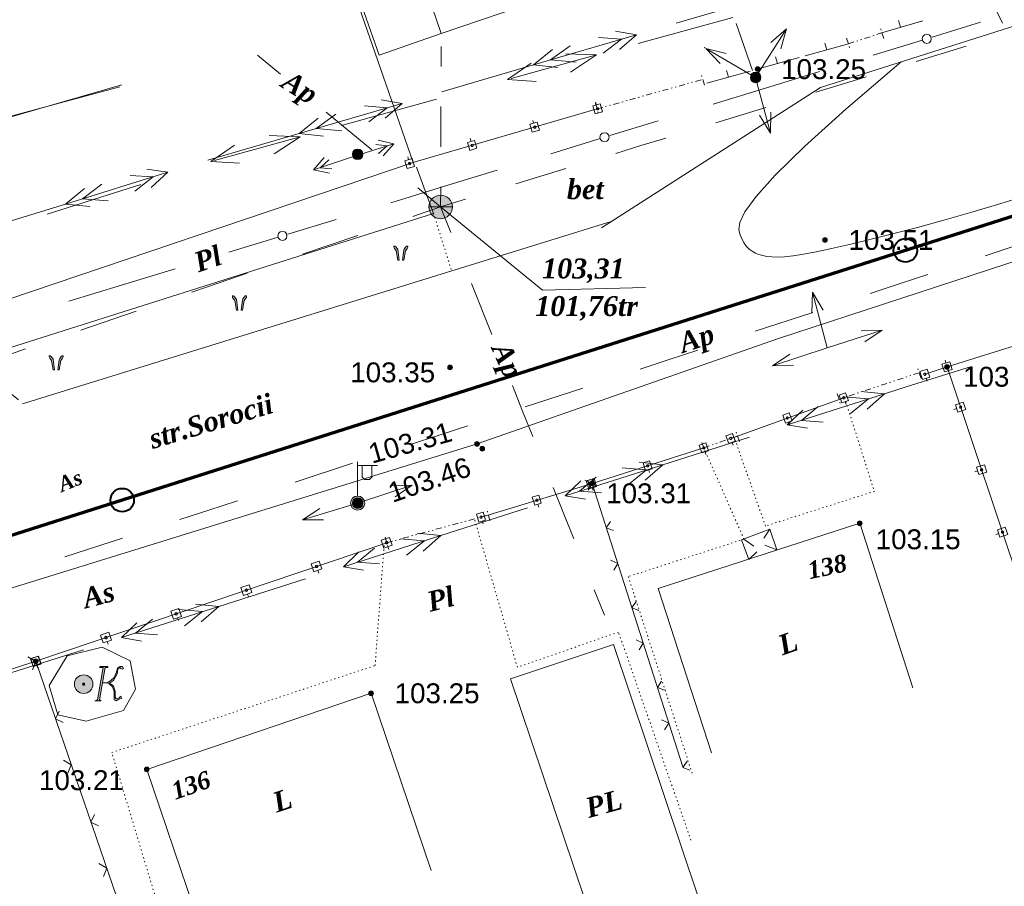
# Model space of a CAD drawing. Header units: millimetres. Extents: x 9396 to 25236, y 15106 to 31102.
# Tile 256 of 256: x 11838 to 11922, y 16986 to 17060. Entities that reach past the tile are written whole.
import ezdxf
from ezdxf.enums import TextEntityAlignment as Align

# ---------------------------------------------------------------- set-up
doc = ezdxf.new("R2010")
doc.units = ezdxf.units.MM
for name, pattern in [('DIVIDE', [1.25, 0.5, -0.25, 0, -0.25, 0, -0.25]), ('DOT', [0.25, 0, -0.25]), ('HIDDEN', [0.375, 0.25, -0.125])]:
    doc.linetypes.add(name, pattern=pattern)
for name, color, linetype, lineweight, true_color in [('1001010', 7, 'Continuous', 9, 0x000000), ('10010110', 7, 'Continuous', 20, 0xa25100), ('1060000', 7, 'Continuous', 9, 0x000000), ('1070000', 7, 'DOT', 9, 0x000000), ('2030003', 7, 'Continuous', 9, 0x000000), ('2030012', 7, 'Continuous', 9, 0x000000), ('21100200', 7, 'HIDDEN', 0, 0x800080), ('3000105', 7, 'DIVIDE', 9, 0x000000), ('3000113', 7, 'Continuous', 9, 0x000000), ('3000130', 7, 'Continuous', 9, 0x000000), ('3000220', 7, 'Continuous', 9, 0x000000), ('3000260', 7, 'Continuous', 9, 0x000000), ('4000340', 7, 'HIDDEN', 9, 0x000000), ('5010210', 7, 'Continuous', 20, 0x008000), ('5010410', 7, 'Continuous', 9, 0x000000), ('5010420', 7, 'Continuous', 9, 0x000000), ('6011120', 9, 'Continuous', 9, 0x808080), ('6011210', 1, 'Continuous', 9, 0xff0000), ('6011300', 1, 'Continuous', 20, 0xff0000), ('6011400', 7, 'Continuous', 9, 0xc0c0c0), ('9010120', 7, 'Continuous', 20, 0x000000)]:
    doc.layers.add(name, color=color, linetype=linetype, lineweight=lineweight, true_color=true_color)
doc.layers.add('Канализация', color=1, linetype='Continuous', lineweight=70)
doc.layers.add('Колодец канал', color=3, linetype='Continuous', lineweight=40)
doc.styles.add('1', font='timesbi.ttf', dxfattribs={"height": 0.00127})
doc.styles.add('10', font='timesbi.ttf', dxfattribs={"height": 0.001481})
doc.styles.add('12', font='timesbi.ttf', dxfattribs={"height": 0.001693})
doc.styles.add('13', font='timesbi.ttf', dxfattribs={"height": 0.001693})
doc.styles.add('2', font='timesbi.ttf', dxfattribs={"height": 0.001693})
doc.styles.add('3', font='timesbi.ttf', dxfattribs={"height": 0.001693})
doc.styles.add('9', font='timesbi.ttf', dxfattribs={"height": 0.001693})
doc.styles.add('F2', font='arial.ttf', dxfattribs={"height": 0.001693})

# ---------------------------------------------------------------- blocks, each defined once
blk = doc.blocks.new('SYMBOL5010410')
at = {"true_color": 0xffffff}
for points in [[(0.6715, 0.711), (0.8295, 0.711), (0.5925, -0.6715), (0.474, -0.711), (0.7505, -0.711), (0.6715, -0.6715), (0.9085, 0.711), (1.027, 0.711), (1.027, 0.7505), (0.711, 0.7505)], [(1, 0.05), (1.15, 0.15), (1.3035, 0.2765), (1.3825, 0.474), (1.4615, 0.711), (1.5405, 0.7505), (1.659, 0.7505), (1.6985, 0.6715), (1.659, 0.632), (1.58, 0.6715), (1.5405, 0.711), (1.4615, 0.632), (1.422, 0.4345), (1.264, 0.158), (1.106, 0.0395), (1.264, -0.079), (1.343, -0.316), (1.343, -0.553), (1.3825, -0.632), (1.501, -0.5925), (1.58, -0.5135), (1.6195, -0.5925), (1.4615, -0.6715), (1.3825, -0.711), (1.3035, -0.6715), (1.3035, -0.553), (1.3035, -0.316), (1.2245, -0.1185), (1.106, 0)], [(-0.0395, -0.0395), (0.0395, -0.0395), (0.0395, 0.0395), (-0.0395, 0.0395)]]:
    blk.add_hatch(color=7, dxfattribs=at).paths.add_polyline_path(points)
h = blk.add_hatch(color=7, dxfattribs=at)
edge = h.paths.add_edge_path()
edge.add_arc((0, 0), 0.395, 0, 360)
at = {"color": 18, "linetype": 'Continuous', "lineweight": 0, "true_color": 0x000000, "flags": 128}
for points in [[(0.6715, 0.711), (0.8295, 0.711), (0.5925, -0.6715), (0.474, -0.711), (0.7505, -0.711), (0.6715, -0.6715), (0.9085, 0.711), (1.027, 0.711), (1.027, 0.7505), (0.711, 0.7505), (0.6715, 0.711)], [(1, 0.05), (1, 0.05), (1.15, 0.15), (1.3035, 0.2765), (1.3825, 0.474), (1.4615, 0.711), (1.5405, 0.7505), (1.659, 0.7505), (1.6985, 0.6715), (1.659, 0.632), (1.58, 0.6715), (1.5405, 0.711), (1.4615, 0.632), (1.422, 0.4345), (1.264, 0.158), (1.106, 0.0395), (1.264, -0.079), (1.343, -0.316), (1.343, -0.553), (1.3825, -0.632), (1.501, -0.5925), (1.58, -0.5135), (1.6195, -0.5925), (1.4615, -0.6715), (1.3825, -0.711), (1.3035, -0.6715), (1.3035, -0.553), (1.3035, -0.316), (1.2245, -0.1185), (1.106, 0), (1, 0.05)], [(-0.0395, -0.0395), (0.0395, -0.0395), (0.0395, 0.0395), (-0.0395, 0.0395)]]:
    blk.add_lwpolyline(points, close=True, dxfattribs=at)
blk.add_lwpolyline([(1, 0.05), (0.8, 0.05)], dxfattribs=at)
at = {"color": 3, "linetype": 'Continuous', "lineweight": 0, "true_color": 0x00ea00}
blk.add_circle((0, 0), 0.395, dxfattribs=at)
blk = doc.blocks.new('SYMBOL21100200')
at = {"true_color": 0x800080}
h = blk.add_hatch(color=216, dxfattribs=at)
edge = h.paths.add_edge_path()
edge.add_arc((0, 0), 0.1, 0, 360)
at = {"color": 216, "linetype": 'Continuous', "lineweight": 0, "true_color": 0x800080}
blk.add_circle((0, 0), 0.1, dxfattribs=at)
blk = doc.blocks.new('SYMBOL2030012')
at = {"true_color": 0xffffff}
h = blk.add_hatch(color=7, dxfattribs=at)
edge = h.paths.add_edge_path()
edge.add_arc((0, 0), 0.225, 0, 360)
at = {"true_color": 0x000000}
h = blk.add_hatch(color=18, dxfattribs=at)
edge = h.paths.add_edge_path()
edge.add_arc((0, 0), 0.05, 0, 360)
at = {"color": 18, "linetype": 'Continuous', "lineweight": 0, "true_color": 0x000000}
for radius in [0.225, 0.05]:
    blk.add_circle((0, 0), radius, dxfattribs=at)
blk = doc.blocks.new('SYMBOL5010420')
at = {"true_color": 0xffffff}
h = blk.add_hatch(color=7, dxfattribs=at)
edge = h.paths.add_edge_path()
edge.add_arc((0, 0), 0.5, 0, 360)
at = {"color": 18, "linetype": 'Continuous', "lineweight": 9, "true_color": 0x000000, "flags": 128}
blk.add_lwpolyline([(-0.5, 0), (0.5, 0)], dxfattribs=at)
at = {"color": 18, "linetype": 'Continuous', "lineweight": 9, "true_color": 0x000000}
blk.add_circle((0, 0), 0.5, dxfattribs=at)
blk = doc.blocks.new('SYMBOL2030003')
at = {"true_color": 0xffffff}
h = blk.add_hatch(color=7, dxfattribs=at)
edge = h.paths.add_edge_path()
edge.add_arc((0, 0), 0.3, 0, 360)
at = {"true_color": 0x000000}
h = blk.add_hatch(color=18, dxfattribs=at)
edge = h.paths.add_edge_path()
edge.add_arc((0, 0), 0.1, 0, 360)
at = {"color": 18, "linetype": 'Continuous', "lineweight": 0, "true_color": 0x000000, "flags": 128}
for points in [[(0, 0.3), (0, 1.75)], [(0, 1.6), (0.85, 1.6)], [(0.2, 1.6), (0.2, 1.1), (0.3, 1), (0.5, 1), (0.6, 1.1), (0.6, 1.6)]]:
    blk.add_lwpolyline(points, dxfattribs=at)
at = {"color": 18, "linetype": 'Continuous', "lineweight": 0, "true_color": 0x000000}
for radius in [0.3, 0.1]:
    blk.add_circle((0, 0), radius, dxfattribs=at)
blk = doc.blocks.new('SYMBOL4000340')
at = {"true_color": 0x000000}
for points in [[(-0.075, 0), (-0.125, 0.45), (-0.2, 0.55), (-0.25, 0.6), (-0.3, 0.6), (-0.3, 0.55), (-0.275, 0.5), (-0.2, 0.4), (-0.125, 0)], [(0.075, 0), (0.125, 0.425), (0.15, 0.475), (0.2, 0.55), (0.25, 0.6), (0.3, 0.6), (0.3, 0.55), (0.275, 0.5), (0.2, 0.4), (0.125, 0)]]:
    blk.add_hatch(color=18, dxfattribs=at).paths.add_polyline_path(points)
at = {"color": 18, "linetype": 'Continuous', "lineweight": 0, "true_color": 0x000000, "flags": 128}
for points in [[(-0.075, 0), (-0.125, 0.45), (-0.2, 0.55), (-0.25, 0.6), (-0.3, 0.6), (-0.3, 0.55), (-0.275, 0.5), (-0.2, 0.4), (-0.125, 0), (-0.075, 0)], [(0.075, 0), (0.125, 0.425), (0.15, 0.475), (0.2, 0.55), (0.25, 0.6), (0.3, 0.6), (0.3, 0.55), (0.275, 0.5), (0.2, 0.4), (0.125, 0), (0.075, 0)]]:
    blk.add_lwpolyline(points, close=True, dxfattribs=at)

msp = doc.modelspace()

# ---------------------------------------------------------------- linework, layer by layer
at = {"layer": '1001010', "color": 253}
for p, q in [((11914.32, 17003.213, 51.9), (11909.789, 17017.209, 51.9)), ((11854.199, 16981.177, 135.907), (11849.085, 16996.257, 135.907))]:
    msp.add_line(p, q, dxfattribs=at)
for points in [[(11868.15, 17076.46, 87.361), (11874.148, 17058.91, 120.511), (11884.297, 17062.378, 112.942), (11880.653, 17073.041, 90.103), (11883.381, 17073.973, 86.446), (11881.027, 17080.861, 86.446)], [(11874.148, 17058.91, 120.511), (11868.885, 17057.058, 122.511), (11862.482, 17075.262, 92.402)], [(11909.789, 17017.209, 51.9), (11892.638, 17011.656, 85.02), (11897.169, 16997.66, 68.268)], [(11896.03, 16985.413, 72.651), (11888.816, 17006.894, 114.339), (11880.066, 17003.956, 102.257), (11887.281, 16982.475, 72.651)], [(11849.085, 16996.257, 135.907), (11868.188, 17002.736, 119.278), (11873.302, 16987.656, 84.615)]]:
    msp.add_polyline3d(points, dxfattribs=at)
at = {"layer": '10010110'}
for points in [[(11918.381, 17070.145, 125.746), (11918.555, 17068.844, 119.284), (11918.723, 17067.788, 114.351), (11918.927, 17066.856, 110.645), (11919.208, 17065.925, 107.864), (11919.609, 17064.875, 105.705), (11920.17, 17063.585, 103.865), (11920.934, 17061.932, 102.043), (11921.943, 17059.797, 99.935)], [(11924.375, 17045.237, 132.262), (11921.818, 17044.446, 135.223), (11919.338, 17043.709, 139.862), (11916.958, 17043.029, 145.73), (11914.702, 17042.41, 152.377), (11912.593, 17041.854, 159.353), (11910.654, 17041.364, 166.209), (11908.91, 17040.946, 172.497), (11907.383, 17040.6, 177.765), (11906.089, 17040.33, 181.673), (11905.01, 17040.13, 184.304), (11904.118, 17039.992, 185.852), (11903.386, 17039.911, 186.508), (11902.789, 17039.879, 186.464), (11902.298, 17039.889, 185.913), (11901.888, 17039.933, 185.047), (11901.531, 17040.007, 184.058), (11901.205, 17040.103, 183.103), (11900.904, 17040.225, 182.2), (11900.629, 17040.377, 181.33), (11900.379, 17040.565, 180.476), (11900.152, 17040.792, 179.62), (11899.948, 17041.064, 178.746), (11899.767, 17041.385, 177.834), (11899.608, 17041.759, 176.867), (11899.498, 17042.21, 175.737), (11899.576, 17042.833, 173.975), (11900.008, 17043.74, 171.021), (11900.961, 17045.045, 166.313), (11902.601, 17046.861, 159.294), (11905.096, 17049.302, 149.401), (11908.611, 17052.48, 136.076), (11913.313, 17056.509, 118.758)]]:
    msp.add_polyline3d(points, dxfattribs=at)
at = {"layer": '1060000', "color": 253}
for p, q in [((11902.776, 17032.905, 156.088), (11971.209, 17055.285, 86.031)), ((11888.623, 17042.898, 141.436), (11838.494, 17027.396, 157.252)), ((11902.776, 17032.905, 156.088), (11877.206, 17023.972, 154.627)), ((11877.206, 17023.972, 154.627), (11822.645, 17007.095, 151.757)), ((11902.142, 17016.709, 55), (11901.634, 17015.951, 50.771)), ((11899.934, 17015.868, 55.515), (11900.786, 17015.277, 48.787)), ((11902.741, 17014.937, 41.237), (11901.72, 17015.36, 47.232))]:
    msp.add_line(p, q, dxfattribs=at)
for points in [[(11994.321, 17101.105, 73.205), (11998.231, 17086.859, 73.935), (11998.741, 17083.807, 74.06), (11998.233, 17081.773, 74.633), (11996.368, 17078.895, 74.742), (11994.113, 17077.16, 75.03), (11957.582, 17065.756, 79.111), (11943.474, 17066.105, 87.311), (11906.455, 17054.327, 125.908), (11887.792, 17042.365, 171.259)], [(11838.155, 17027.736, 166.791), (11829.991, 17034.252, 169.653), (11826.212, 17048.56, 172.552), (11846.966, 17054.546, 173.974)], [(11829.686, 17035.408, 169.888), (11826.756, 17048.996, 173.327), (11846.797, 17054.378, 151.954)], [(11872.056, 17047.524, 184.349), (11873.503, 17043.586, 184.349), (11835.052, 17031.4, 184.349)], [(11874.105, 17044.148, 169.802), (11882.793, 17037.055, 170.056), (11891.546, 17037.301, 160.739)], [(11902.741, 17014.937, 41.237), (11902.142, 17016.709, 55), (11899.728, 17015.801, 56.475), (11900.359, 17014.126, 42.137), (11901.019, 17014.793, 45.639)]]:
    msp.add_polyline3d(points, dxfattribs=at)
msp.add_polyline3d([(11840.779, 17003.392, 149.153), (11842.301, 17005.921, 152.585), (11845.274, 17006.677, 152.546), (11847.656, 17005.495, 149.721), (11848.131, 17003.09, 143.031), (11847.116, 17001.277, 143.302), (11843.932, 17000.352, 144.645), (11841.508, 17000.903, 146.003), (11840.779, 17003.392, 149.153)], close=True, dxfattribs=at)
at = {"layer": '1070000', "color": 253}
msp.add_line((11873.503, 17043.586, 184.349), (11875.055, 17038.664, 178.946), dxfattribs=at)
for points in [[(11908.491, 17027.918, 112.581), (11911.034, 17019.927, 64.449), (11901.769, 17016.978, 57.339), (11899.093, 17024.547, 112.966)], [(11896.513, 17023.631, 113.132), (11899.934, 17015.868, 55.515), (11890.085, 17012.671, 101.38), (11895.596, 16995.693, 68.272)], [(11895.417, 16990.228, 70.877), (11889.249, 17007.948, 110.102), (11880.636, 17004.949, 105.901), (11876.981, 17017.587, 138.626)], [(11851.768, 16978.962, 130.054), (11846.106, 16997.693, 140.395), (11868.521, 17005.097, 122.497), (11869.308, 17015.488, 139.315)]]:
    msp.add_polyline3d(points, dxfattribs=at)
at = {"layer": '3000105', "color": 253}
for p, q in [((11911.838, 17058.496, 118.507), (11911.497, 17059.542, 118.507)), ((11908.824, 17058.037, 119.723), (11911.683, 17058.971, 117.291)), ((11908.669, 17058.512, 118.507), (11909.01, 17057.466, 118.507)), ((11896.56, 17054.529, 129.474), (11896.263, 17055.588, 129.474)), ((11887.424, 17052.488, 131.379), (11896.425, 17055.011, 127.568)), ((11887.289, 17052.969, 129.474), (11887.586, 17051.91, 129.474)), ((11915.008, 17029.552, 106.224), (11914.663, 17030.596, 106.224)), ((11914.852, 17030.026, 99.153), (11908.026, 17027.77, 113.295)), ((11907.869, 17028.244, 106.224), (11908.214, 17027.2, 106.224)), ((11899.562, 17024.183, 113.039), (11899.194, 17025.219, 113.039)), ((11896.513, 17023.631, 113.132), (11899.395, 17024.654, 112.946)), ((11896.346, 17024.102, 113.039), (11896.714, 17023.066, 113.039)), ((11878.304, 17017.428, 138.88), (11878.016, 17018.49, 138.88)), ((11869.511, 17015.556, 139.229), (11878.173, 17017.911, 138.53)), ((11869.38, 17016.039, 138.88), (11869.669, 17014.977, 138.88))]:
    msp.add_line(p, q, dxfattribs=at)
at = {"layer": '3000113', "color": 253}
msp.add_polyline3d([(11833.099, 17034.885, 136.401), (11871.771, 17047.946, 140.312), (11860.915, 17079.155, 172.991)], dxfattribs=at)
at = {"layer": '3000130', "color": 253}
for p, q in [((11887.301, 17053.077, 133.89), (11887.371, 17052.837, 133.89)), ((11871.466, 17047.843, 136.401), (11887.424, 17052.488, 131.379)), ((11881.951, 17051.517, 133.89), (11882.021, 17051.277, 133.89)), ((11876.621, 17049.967, 133.89), (11876.691, 17049.727, 133.89)), ((11871.301, 17048.417, 133.89), (11871.371, 17048.177, 133.89)), ((11917.23, 17030.531, 96.172), (11934.381, 17035.915, 90.572)), ((11917.051, 17031.107, 93.372), (11917.121, 17030.867, 93.372)), ((11915.531, 17029.327, 82.523), (11915.461, 17029.567, 82.523)), ((11908.433, 17027.899, 112.669), (11898.89, 17024.473, 112.962)), ((11908.631, 17027.337, 112.815), (11908.551, 17027.567, 112.815)), ((11917.811, 17026.907, 82.523), (11918.051, 17026.987, 82.523)), ((11903.831, 17025.607, 112.815), (11903.751, 17025.847, 112.815)), ((11896.513, 17023.631, 113.132), (11887.004, 17020.603, 130.105)), ((11899.001, 17023.877, 112.815), (11898.911, 17024.107, 112.815)), ((11896.691, 17023.057, 121.619), (11896.621, 17023.297, 121.619)), ((11891.901, 17021.537, 121.619), (11891.831, 17021.777, 121.619)), ((11919.601, 17021.587, 82.523), (11919.841, 17021.667, 82.523)), ((11887.004, 17020.603, 130.105), (11877.656, 17017.77, 138.572)), ((11887.081, 17019.997, 121.619), (11887.011, 17020.237, 121.619)), ((11887.181, 17020.027, 134.338), (11887.101, 17020.267, 134.338)), ((11882.461, 17018.597, 134.338), (11882.391, 17018.837, 134.338)), ((11877.721, 17017.157, 134.338), (11877.641, 17017.397, 134.338)), ((11921.391, 17016.257, 82.523), (11921.621, 17016.337, 82.523)), ((11869.511, 17015.556, 139.229), (11839.626, 17005.459, 151.876)), ((11869.701, 17014.987, 145.553), (11869.621, 17015.227, 145.553)), ((11863.731, 17012.967, 145.553), (11863.651, 17013.207, 145.553)), ((11857.751, 17010.947, 145.553), (11857.671, 17011.187, 145.553)), ((11851.781, 17008.927, 145.553), (11851.701, 17009.167, 145.553)), ((11845.801, 17006.917, 145.553), (11845.721, 17007.147, 145.553)), ((11839.626, 17005.459, 151.876), (11812.801, 16996.813, 182.67)), ((11839.811, 17004.887, 167.273), (11839.731, 17005.127, 167.273)), ((11839.821, 17004.897, 145.553), (11839.741, 17005.127, 145.553))]:
    msp.add_line(p, q, dxfattribs=at)
for points in [[(11887.251, 17052.077, 133.89), (11887.881, 17052.257, 133.89), (11887.681, 17052.927, 133.89), (11887.061, 17052.747, 133.89), (11887.251, 17052.077, 133.89)], [(11887.471, 17052.407, 133.89), (11887.521, 17052.417, 133.89), (11887.551, 17052.457, 133.89), (11887.561, 17052.497, 133.89), (11887.551, 17052.547, 133.89), (11887.521, 17052.587, 133.89), (11887.471, 17052.597, 133.89), (11887.421, 17052.587, 133.89), (11887.381, 17052.547, 133.89), (11887.371, 17052.497, 133.89), (11887.381, 17052.457, 133.89), (11887.421, 17052.417, 133.89), (11887.471, 17052.407, 133.89)], [(11881.901, 17050.517, 133.89), (11882.531, 17050.697, 133.89), (11882.331, 17051.367, 133.89), (11881.711, 17051.187, 133.89), (11881.901, 17050.517, 133.89)], [(11882.121, 17050.847, 133.89), (11882.171, 17050.857, 133.89), (11882.201, 17050.897, 133.89), (11882.211, 17050.947, 133.89), (11882.201, 17050.987, 133.89), (11882.171, 17051.027, 133.89), (11882.121, 17051.037, 133.89), (11882.071, 17051.027, 133.89), (11882.031, 17050.987, 133.89), (11882.021, 17050.947, 133.89), (11882.031, 17050.897, 133.89), (11882.071, 17050.857, 133.89), (11882.121, 17050.847, 133.89)], [(11876.581, 17048.967, 133.89), (11877.201, 17049.147, 133.89), (11877.001, 17049.817, 133.89), (11876.381, 17049.637, 133.89), (11876.581, 17048.967, 133.89)], [(11876.791, 17049.297, 133.89), (11876.841, 17049.307, 133.89), (11876.871, 17049.347, 133.89), (11876.891, 17049.397, 133.89), (11876.871, 17049.437, 133.89), (11876.841, 17049.477, 133.89), (11876.791, 17049.487, 133.89), (11876.741, 17049.477, 133.89), (11876.711, 17049.437, 133.89), (11876.701, 17049.397, 133.89), (11876.711, 17049.347, 133.89), (11876.741, 17049.307, 133.89), (11876.791, 17049.297, 133.89)], [(11871.251, 17047.417, 133.89), (11871.871, 17047.597, 133.89), (11871.681, 17048.267, 133.89), (11871.061, 17048.087, 133.89), (11871.251, 17047.417, 133.89)], [(11871.471, 17047.747, 133.89), (11871.511, 17047.757, 133.89), (11871.551, 17047.797, 133.89), (11871.561, 17047.847, 133.89), (11871.551, 17047.887, 133.89), (11871.511, 17047.927, 133.89), (11871.471, 17047.937, 133.89), (11871.421, 17047.927, 133.89), (11871.381, 17047.887, 133.89), (11871.371, 17047.847, 133.89), (11871.381, 17047.797, 133.89), (11871.421, 17047.757, 133.89), (11871.471, 17047.747, 133.89)], [(11917.001, 17030.097, 93.372), (11917.671, 17030.297, 93.372), (11917.461, 17030.967, 93.372), (11916.791, 17030.757, 93.372), (11917.001, 17030.097, 93.372)], [(11915.541, 17030.337, 82.523), (11914.921, 17030.127, 82.523), (11915.141, 17029.467, 82.523), (11915.771, 17029.667, 82.523), (11915.541, 17030.337, 82.523)], [(11917.231, 17030.427, 93.372), (11917.281, 17030.447, 93.372), (11917.321, 17030.477, 93.372), (11917.331, 17030.527, 93.372), (11917.321, 17030.577, 93.372), (11917.281, 17030.617, 93.372), (11917.231, 17030.627, 93.372), (11917.181, 17030.617, 93.372), (11917.141, 17030.577, 93.372), (11917.131, 17030.527, 93.372), (11917.141, 17030.477, 93.372), (11917.181, 17030.447, 93.372), (11917.231, 17030.427, 93.372)], [(11915.341, 17029.797, 82.523), (11915.391, 17029.817, 82.523), (11915.431, 17029.847, 82.523), (11915.441, 17029.897, 82.523), (11915.431, 17029.947, 82.523), (11915.391, 17029.987, 82.523), (11915.341, 17029.997, 82.523), (11915.301, 17029.987, 82.523), (11915.261, 17029.947, 82.523), (11915.251, 17029.897, 82.523), (11915.261, 17029.847, 82.523), (11915.301, 17029.817, 82.523), (11915.341, 17029.797, 82.523)], [(11908.591, 17028.327, 112.815), (11908.031, 17028.127, 112.815), (11908.271, 17027.467, 112.815), (11908.831, 17027.667, 112.815), (11908.591, 17028.327, 112.815)], [(11908.431, 17027.807, 112.815), (11908.481, 17027.817, 112.815), (11908.511, 17027.857, 112.815), (11908.521, 17027.897, 112.815), (11908.511, 17027.947, 112.815), (11908.481, 17027.977, 112.815), (11908.431, 17027.997, 112.815), (11908.391, 17027.977, 112.815), (11908.351, 17027.947, 112.815), (11908.341, 17027.897, 112.815), (11908.351, 17027.857, 112.815), (11908.391, 17027.817, 112.815), (11908.431, 17027.807, 112.815)], [(11918.821, 17026.897, 82.523), (11918.611, 17027.517, 82.523), (11917.941, 17027.297, 82.523), (11918.151, 17026.677, 82.523), (11918.821, 17026.897, 82.523)], [(11918.381, 17027.007, 82.523), (11918.431, 17027.017, 82.523), (11918.461, 17027.047, 82.523), (11918.481, 17027.097, 82.523), (11918.461, 17027.147, 82.523), (11918.431, 17027.187, 82.523), (11918.381, 17027.197, 82.523), (11918.331, 17027.187, 82.523), (11918.301, 17027.147, 82.523), (11918.281, 17027.097, 82.523), (11918.301, 17027.047, 82.523), (11918.331, 17027.017, 82.523), (11918.381, 17027.007, 82.523)], [(11903.791, 17026.607, 112.815), (11903.231, 17026.407, 112.815), (11903.471, 17025.747, 112.815), (11904.031, 17025.947, 112.815), (11903.791, 17026.607, 112.815)], [(11903.631, 17026.077, 112.815), (11903.671, 17026.097, 112.815), (11903.711, 17026.127, 112.815), (11903.721, 17026.177, 112.815), (11903.711, 17026.217, 112.815), (11903.671, 17026.257, 112.815), (11903.631, 17026.267, 112.815), (11903.581, 17026.257, 112.815), (11903.551, 17026.217, 112.815), (11903.541, 17026.177, 112.815), (11903.551, 17026.127, 112.815), (11903.581, 17026.097, 112.815), (11903.631, 17026.077, 112.815)], [(11898.961, 17024.867, 112.815), (11898.401, 17024.667, 112.815), (11898.631, 17024.007, 112.815), (11899.191, 17024.207, 112.815), (11898.961, 17024.867, 112.815)], [(11898.801, 17024.347, 112.815), (11898.841, 17024.357, 112.815), (11898.881, 17024.397, 112.815), (11898.891, 17024.437, 112.815), (11898.881, 17024.487, 112.815), (11898.841, 17024.517, 112.815), (11898.801, 17024.537, 112.815), (11898.751, 17024.517, 112.815), (11898.721, 17024.487, 112.815), (11898.701, 17024.437, 112.815), (11898.721, 17024.397, 112.815), (11898.751, 17024.357, 112.815), (11898.801, 17024.347, 112.815)], [(11896.691, 17024.057, 121.619), (11896.131, 17023.877, 121.619), (11896.341, 17023.207, 121.619), (11896.901, 17023.387, 121.619), (11896.691, 17024.057, 121.619)], [(11896.511, 17023.537, 121.619), (11896.561, 17023.547, 121.619), (11896.591, 17023.587, 121.619), (11896.601, 17023.627, 121.619), (11896.591, 17023.677, 121.619), (11896.561, 17023.707, 121.619), (11896.511, 17023.727, 121.619), (11896.471, 17023.707, 121.619), (11896.431, 17023.677, 121.619), (11896.421, 17023.627, 121.619), (11896.431, 17023.587, 121.619), (11896.471, 17023.547, 121.619), (11896.511, 17023.537, 121.619)], [(11891.901, 17022.527, 121.619), (11891.341, 17022.347, 121.619), (11891.551, 17021.687, 121.619), (11892.111, 17021.857, 121.619), (11891.901, 17022.527, 121.619)], [(11891.721, 17022.017, 121.619), (11891.771, 17022.027, 121.619), (11891.801, 17022.057, 121.619), (11891.811, 17022.107, 121.619), (11891.801, 17022.147, 121.619), (11891.771, 17022.187, 121.619), (11891.721, 17022.197, 121.619), (11891.681, 17022.187, 121.619), (11891.641, 17022.147, 121.619), (11891.631, 17022.107, 121.619), (11891.641, 17022.057, 121.619), (11891.681, 17022.027, 121.619), (11891.721, 17022.017, 121.619)], [(11920.601, 17021.577, 82.523), (11920.401, 17022.197, 82.523), (11919.731, 17021.977, 82.523), (11919.941, 17021.357, 82.523), (11920.601, 17021.577, 82.523)], [(11920.171, 17021.677, 82.523), (11920.221, 17021.687, 82.523), (11920.251, 17021.727, 82.523), (11920.261, 17021.777, 82.523), (11920.251, 17021.827, 82.523), (11920.221, 17021.857, 82.523), (11920.171, 17021.867, 82.523), (11920.121, 17021.857, 82.523), (11920.081, 17021.827, 82.523), (11920.071, 17021.777, 82.523), (11920.081, 17021.727, 82.523), (11920.121, 17021.687, 82.523), (11920.171, 17021.677, 82.523)], [(11887.071, 17020.997, 121.619), (11886.511, 17020.817, 121.619), (11886.731, 17020.147, 121.619), (11887.291, 17020.327, 121.619), (11887.071, 17020.997, 121.619)], [(11887.181, 17021.017, 134.338), (11886.631, 17020.857, 134.338), (11886.831, 17020.187, 134.338), (11887.381, 17020.347, 134.338), (11887.181, 17021.017, 134.338)], [(11886.901, 17020.477, 121.619), (11886.951, 17020.487, 121.619), (11886.981, 17020.527, 121.619), (11886.991, 17020.567, 121.619), (11886.981, 17020.617, 121.619), (11886.951, 17020.647, 121.619), (11886.901, 17020.667, 121.619), (11886.851, 17020.647, 121.619), (11886.821, 17020.617, 121.619), (11886.811, 17020.567, 121.619), (11886.821, 17020.527, 121.619), (11886.851, 17020.487, 121.619), (11886.901, 17020.477, 121.619)], [(11887.001, 17020.507, 134.338), (11887.051, 17020.527, 134.338), (11887.081, 17020.557, 134.338), (11887.091, 17020.607, 134.338), (11887.081, 17020.647, 134.338), (11887.051, 17020.687, 134.338), (11887.001, 17020.697, 134.338), (11886.961, 17020.687, 134.338), (11886.921, 17020.647, 134.338), (11886.911, 17020.607, 134.338), (11886.921, 17020.557, 134.338), (11886.961, 17020.527, 134.338), (11887.001, 17020.507, 134.338)], [(11882.461, 17019.597, 134.338), (11881.911, 17019.427, 134.338), (11882.121, 17018.757, 134.338), (11882.671, 17018.927, 134.338), (11882.461, 17019.597, 134.338)], [(11882.291, 17019.087, 134.338), (11882.341, 17019.097, 134.338), (11882.371, 17019.127, 134.338), (11882.381, 17019.177, 134.338), (11882.371, 17019.217, 134.338), (11882.341, 17019.257, 134.338), (11882.291, 17019.267, 134.338), (11882.241, 17019.257, 134.338), (11882.211, 17019.217, 134.338), (11882.201, 17019.177, 134.338), (11882.211, 17019.127, 134.338), (11882.241, 17019.097, 134.338), (11882.291, 17019.087, 134.338)], [(11877.721, 17018.157, 134.338), (11877.171, 17017.987, 134.338), (11877.371, 17017.317, 134.338), (11877.921, 17017.487, 134.338), (11877.721, 17018.157, 134.338)], [(11877.541, 17017.647, 134.338), (11877.591, 17017.657, 134.338), (11877.621, 17017.687, 134.338), (11877.631, 17017.737, 134.338), (11877.621, 17017.777, 134.338), (11877.591, 17017.817, 134.338), (11877.541, 17017.827, 134.338), (11877.501, 17017.817, 134.338), (11877.461, 17017.777, 134.338), (11877.451, 17017.737, 134.338), (11877.461, 17017.687, 134.338), (11877.501, 17017.657, 134.338), (11877.541, 17017.647, 134.338)], [(11922.391, 17016.247, 82.523), (11922.181, 17016.867, 82.523), (11921.521, 17016.647, 82.523), (11921.731, 17016.027, 82.523), (11922.391, 17016.247, 82.523)], [(11869.751, 17016.007, 145.553), (11869.051, 17015.767, 145.553), (11869.271, 17015.107, 145.553), (11869.971, 17015.347, 145.553), (11869.751, 17016.007, 145.553)], [(11921.951, 17016.357, 82.523), (11922.001, 17016.367, 82.523), (11922.041, 17016.397, 82.523), (11922.051, 17016.447, 82.523), (11922.041, 17016.497, 82.523), (11922.001, 17016.537, 82.523), (11921.951, 17016.547, 82.523), (11921.911, 17016.537, 82.523), (11921.871, 17016.497, 82.523), (11921.861, 17016.447, 82.523), (11921.871, 17016.397, 82.523), (11921.911, 17016.367, 82.523), (11921.951, 17016.357, 82.523)], [(11869.511, 17015.457, 145.553), (11869.561, 17015.467, 145.553), (11869.601, 17015.507, 145.553), (11869.611, 17015.557, 145.553), (11869.601, 17015.607, 145.553), (11869.561, 17015.647, 145.553), (11869.511, 17015.657, 145.553), (11869.461, 17015.647, 145.553), (11869.421, 17015.607, 145.553), (11869.411, 17015.557, 145.553), (11869.421, 17015.507, 145.553), (11869.461, 17015.467, 145.553), (11869.511, 17015.457, 145.553)], [(11863.771, 17013.987, 145.553), (11863.071, 17013.747, 145.553), (11863.301, 17013.087, 145.553), (11864.001, 17013.327, 145.553), (11863.771, 17013.987, 145.553)], [(11863.531, 17013.437, 145.553), (11863.591, 17013.447, 145.553), (11863.621, 17013.487, 145.553), (11863.641, 17013.537, 145.553), (11863.621, 17013.587, 145.553), (11863.591, 17013.627, 145.553), (11863.531, 17013.637, 145.553), (11863.481, 17013.627, 145.553), (11863.451, 17013.587, 145.553), (11863.431, 17013.537, 145.553), (11863.451, 17013.487, 145.553), (11863.481, 17013.447, 145.553), (11863.531, 17013.437, 145.553)], [(11857.801, 17011.967, 145.553), (11857.101, 17011.737, 145.553), (11857.321, 17011.067, 145.553), (11858.021, 17011.307, 145.553), (11857.801, 17011.967, 145.553)], [(11857.561, 17011.417, 145.553), (11857.611, 17011.427, 145.553), (11857.651, 17011.467, 145.553), (11857.661, 17011.517, 145.553), (11857.651, 17011.567, 145.553), (11857.611, 17011.607, 145.553), (11857.561, 17011.617, 145.553), (11857.511, 17011.607, 145.553), (11857.471, 17011.567, 145.553), (11857.461, 17011.517, 145.553), (11857.471, 17011.467, 145.553), (11857.511, 17011.427, 145.553), (11857.561, 17011.417, 145.553)], [(11851.821, 17009.947, 145.553), (11851.121, 17009.717, 145.553), (11851.351, 17009.047, 145.553), (11852.041, 17009.287, 145.553), (11851.821, 17009.947, 145.553)], [(11851.581, 17009.397, 145.553), (11851.631, 17009.407, 145.553), (11851.671, 17009.447, 145.553), (11851.691, 17009.497, 145.553), (11851.671, 17009.547, 145.553), (11851.631, 17009.587, 145.553), (11851.581, 17009.607, 145.553), (11851.531, 17009.587, 145.553), (11851.491, 17009.547, 145.553), (11851.481, 17009.497, 145.553), (11851.491, 17009.447, 145.553), (11851.531, 17009.407, 145.553), (11851.581, 17009.397, 145.553)], [(11845.841, 17007.927, 145.553), (11845.151, 17007.697, 145.553), (11845.371, 17007.027, 145.553), (11846.071, 17007.267, 145.553), (11845.841, 17007.927, 145.553)], [(11845.611, 17007.377, 145.553), (11845.661, 17007.387, 145.553), (11845.701, 17007.427, 145.553), (11845.711, 17007.477, 145.553), (11845.701, 17007.527, 145.553), (11845.661, 17007.567, 145.553), (11845.611, 17007.587, 145.553), (11845.561, 17007.567, 145.553), (11845.521, 17007.527, 145.553), (11845.501, 17007.477, 145.553), (11845.521, 17007.427, 145.553), (11845.561, 17007.387, 145.553), (11845.611, 17007.377, 145.553)], [(11839.871, 17005.907, 145.553), (11839.171, 17005.677, 145.553), (11839.401, 17005.017, 145.553), (11840.091, 17005.247, 145.553), (11839.871, 17005.907, 145.553)], [(11839.831, 17005.897, 167.273), (11839.201, 17005.687, 167.273), (11839.421, 17005.027, 167.273), (11840.051, 17005.227, 167.273), (11839.831, 17005.897, 167.273)], [(11839.631, 17005.357, 145.553), (11839.681, 17005.377, 145.553), (11839.721, 17005.407, 145.553), (11839.731, 17005.457, 145.553), (11839.721, 17005.517, 145.553), (11839.681, 17005.547, 145.553), (11839.631, 17005.567, 145.553), (11839.581, 17005.547, 145.553), (11839.541, 17005.517, 145.553), (11839.531, 17005.457, 145.553), (11839.541, 17005.407, 145.553), (11839.581, 17005.377, 145.553), (11839.631, 17005.357, 145.553)], [(11839.621, 17005.367, 167.273), (11839.671, 17005.377, 167.273), (11839.711, 17005.407, 167.273), (11839.721, 17005.457, 167.273), (11839.711, 17005.507, 167.273), (11839.671, 17005.547, 167.273), (11839.621, 17005.557, 167.273), (11839.581, 17005.547, 167.273), (11839.541, 17005.507, 167.273), (11839.531, 17005.457, 167.273), (11839.541, 17005.407, 167.273), (11839.581, 17005.377, 167.273), (11839.621, 17005.367, 167.273)]]:
    msp.add_polyline3d(points, close=True, dxfattribs=at)
msp.add_polyline3d([(11923.743, 17011.124, 67.641), (11917.23, 17030.531, 96.172), (11915.348, 17029.899, 97.405)], dxfattribs=at)
at = {"layer": '3000220', "color": 253}
for p, q in [((11911.371, 17058.877, 107.916), (11915.161, 17060.007, 107.916)), ((11913.261, 17059.447, 107.916), (11913.091, 17060.017, 107.916)), ((11905.141, 17057.007, 124.478), (11908.821, 17058.037, 124.478)), ((11906.981, 17057.527, 124.478), (11906.821, 17058.097, 124.478)), ((11900.951, 17055.837, 124.478), (11904.641, 17056.867, 124.478)), ((11902.791, 17056.357, 124.478), (11902.631, 17056.937, 124.478)), ((11896.761, 17054.677, 124.478), (11900.451, 17055.697, 124.478)), ((11898.611, 17055.187, 124.478), (11898.451, 17055.767, 124.478))]:
    msp.add_line(p, q, dxfattribs=at)
at = {"layer": '3000260', "color": 253}
for p, q in [((11887.004, 17020.603, 130.105), (11894.72, 16996.471, 69.772)), ((11839.626, 17005.459, 151.876), (11847.337, 16983.015, 122.411))]:
    msp.add_line(p, q, dxfattribs=at)
for points in [[(11886.391, 17020.877, 99.938), (11887.011, 17020.597, 99.938), (11886.661, 17020.027, 99.938)], [(11888.571, 17017.357, 99.938), (11888.211, 17016.817, 99.938), (11888.811, 17016.587, 99.938)], [(11888.561, 17014.077, 99.938), (11889.181, 17013.797, 99.938), (11888.841, 17013.227, 99.938)], [(11890.741, 17010.557, 99.938), (11890.391, 17010.017, 99.938), (11890.981, 17009.797, 99.938)], [(11890.741, 17007.277, 99.938), (11891.351, 17006.997, 99.938), (11891.011, 17006.427, 99.938)], [(11838.961, 17005.847, 137.144), (11839.631, 17005.447, 137.144), (11839.341, 17004.747, 137.144)], [(11892.911, 17003.757, 99.938), (11892.561, 17003.217, 99.938), (11893.161, 17002.997, 99.938)], [(11841.611, 17001.227, 137.144), (11841.311, 17000.557, 137.144), (11841.951, 17000.237, 137.144)], [(11892.911, 17000.477, 99.938), (11893.531, 17000.197, 99.938), (11893.181, 16999.627, 99.938)], [(11841.991, 16997.047, 137.144), (11842.651, 16996.647, 137.144), (11842.361, 16995.947, 137.144)], [(11895.091, 16996.957, 99.938), (11894.741, 16996.417, 99.938), (11895.331, 16996.197, 99.938)], [(11844.631, 16992.427, 137.144), (11844.331, 16991.757, 137.144), (11844.971, 16991.437, 137.144)], [(11845.011, 16988.247, 137.144), (11845.671, 16987.857, 137.144), (11845.391, 16987.147, 137.144)]]:
    msp.add_polyline3d(points, dxfattribs=at)
at = {"layer": '5010210'}
for p, q in [((11874.151, 17057.817, 146.049), (11874.141, 17056.107, 146.049)), ((11914.591, 17056.537, 134.494), (11918.851, 17057.837, 134.494)), ((11858.521, 17057.067, 152.251), (11860.461, 17055.457, 152.251)), ((11910.331, 17055.227, 134.494), (11908.201, 17054.577, 134.494)), ((11908.201, 17054.577, 134.494), (11906.061, 17053.927, 134.494)), ((11874.121, 17049.277, 146.049), (11874.131, 17052.687, 146.049)), ((11868.261, 17048.997, 152.251), (11864.361, 17052.227, 152.251)), ((11897.541, 17051.317, 134.494), (11901.801, 17052.627, 134.494)), ((11891.151, 17049.367, 134.494), (11889.021, 17048.707, 134.494)), ((11893.281, 17050.017, 134.494), (11891.151, 17049.367, 134.494)), ((11880.501, 17046.107, 134.494), (11884.761, 17047.407, 134.494)), ((11872.161, 17045.767, 152.251), (11874.101, 17044.147, 152.251)), ((11874.111, 17045.857, 146.049), (11874.101, 17044.147, 146.049)), ((11876.231, 17044.797, 134.494), (11874.101, 17044.147, 134.494)), ((11874.101, 17044.147, 183.149), (11871.751, 17043.347, 183.149)), ((11874.101, 17044.147, 147.078), (11874.981, 17041.977, 147.078)), ((11862.331, 17040.117, 183.149), (11867.041, 17041.727, 183.149)), ((11920.481, 17039.997, 181.364), (11925.381, 17041.607, 181.364)), ((11857.621, 17038.507, 183.149), (11855.261, 17037.697, 183.149)), ((11855.261, 17037.697, 183.149), (11852.911, 17036.897, 183.149)), ((11878.461, 17033.287, 147.078), (11876.721, 17037.627, 147.078)), ((11913.141, 17037.587, 181.364), (11910.691, 17036.777, 181.364)), ((11915.591, 17038.387, 181.364), (11913.141, 17037.587, 181.364)), ((11843.481, 17033.667, 183.149), (11848.191, 17035.287, 183.149)), ((11900.901, 17033.557, 181.364), (11905.791, 17035.167, 181.364)), ((11838.771, 17032.057, 183.149), (11836.421, 17031.257, 183.149)), ((11896.001, 17031.947, 181.364), (11893.551, 17031.147, 181.364)), ((11893.551, 17031.147, 181.364), (11891.101, 17030.337, 181.364)), ((11880.211, 17028.937, 147.078), (11881.081, 17026.767, 147.078)), ((11881.311, 17027.117, 181.364), (11886.211, 17028.727, 181.364)), ((11881.081, 17026.767, 147.078), (11881.951, 17024.597, 147.078)), ((11873.971, 17024.707, 181.364), (11871.511, 17023.907, 181.364)), ((11861.711, 17020.727, 181.364), (11866.611, 17022.317, 181.364)), ((11885.441, 17015.897, 147.078), (11883.691, 17020.247, 147.078)), ((11854.361, 17018.337, 181.364), (11851.911, 17017.537, 181.364)), ((11856.811, 17019.127, 181.364), (11854.361, 17018.337, 181.364)), ((11842.101, 17014.347, 181.364), (11847.011, 17015.947, 181.364)), ((11887.181, 17011.557, 147.078), (11888.051, 17009.387, 147.078))]:
    msp.add_line(p, q, dxfattribs=at)
msp.add_polyline3d([(11876.421, 17025.507, 181.364), (11875.461, 17025.197, 181.364), (11873.971, 17024.707, 181.364)], dxfattribs=at)
at = {"layer": '6011120'}
for p, q in [((11866.699, 17048.456, 145.706), (11870.134, 17049.535, 145.706)), ((11866.699, 17048.456, 158.724), (11863.291, 17047.296, 158.724))]:
    msp.add_line(p, q, dxfattribs=at)
for points in [[(11868.583, 17049.467, 145.706), (11869.561, 17049.355, 145.706), (11869.561, 17049.355, 145.706), (11868.823, 17048.704, 145.706)], [(11868.779, 17049.843, 145.706), (11870.134, 17049.535, 145.706), (11870.134, 17049.535, 145.706), (11869.199, 17048.508, 145.706)], [(11864.653, 17047.02, 158.724), (11863.291, 17047.296, 158.724), (11863.291, 17047.296, 158.724), (11864.202, 17048.345, 158.724)], [(11864.84, 17047.401, 158.724), (11863.859, 17047.489, 158.724), (11863.859, 17047.489, 158.724), (11864.582, 17048.158, 158.724)]]:
    msp.add_polyline3d(points, dxfattribs=at)
at = {"layer": '6011210'}
for p, q in [((11900.929, 17055.175, 125.367), (11903.559, 17059.309, 125.367)), ((11900.929, 17055.175, 124.301), (11896.697, 17057.646, 124.301)), ((11900.929, 17055.175, 131.258), (11902.183, 17050.439, 131.258)), ((11907.027, 17032.142, 131.258), (11905.773, 17036.879, 131.258)), ((11907.027, 17032.142, 109.204), (11911.691, 17033.645, 109.204)), ((11907.027, 17032.142, 141.25), (11902.374, 17030.605, 141.25)), ((11867.037, 17018.932, 141.25), (11871.69, 17020.469, 141.25)), ((11867.037, 17018.932, 165.11), (11862.354, 17017.492, 165.11))]:
    msp.add_line(p, q, dxfattribs=at)
for points in [[(11902.225, 17058.144, 125.367), (11903.559, 17059.309, 125.367), (11903.559, 17059.309, 125.367), (11903.068, 17057.607, 125.367)], [(11897.913, 17056.357, 124.301), (11896.697, 17057.646, 124.301), (11896.697, 17057.646, 124.301), (11898.417, 17057.221, 124.301)], [(11902.231, 17052.21, 131.258), (11902.183, 17050.439, 131.258), (11902.183, 17050.439, 131.258), (11901.264, 17051.954, 131.258)], [(11905.725, 17035.107, 131.258), (11905.773, 17036.879, 131.258), (11905.773, 17036.879, 131.258), (11906.691, 17035.363, 131.258)], [(11909.919, 17033.6, 109.204), (11911.691, 17033.645, 109.204), (11911.691, 17033.645, 109.204), (11910.226, 17032.648, 109.204)], [(11904.145, 17030.663, 141.25), (11902.374, 17030.605, 141.25), (11902.374, 17030.605, 141.25), (11903.832, 17031.613, 141.25)], [(11869.919, 17020.411, 141.25), (11871.69, 17020.469, 141.25), (11871.69, 17020.469, 141.25), (11870.233, 17019.461, 141.25)], [(11864.126, 17017.514, 165.11), (11862.354, 17017.492, 165.11), (11862.354, 17017.492, 165.11), (11863.832, 17018.47, 165.11)]]:
    msp.add_polyline3d(points, dxfattribs=at)
msp.add_point((11896.587, 17057.71, 124.301), dxfattribs=at)
at = {"layer": '6011300'}
for p, q in [((11894.171, 17059.797, 120.556), (11901.961, 17062.077, 120.556)), ((11882.011, 17056.237, 120.556), (11890.771, 17058.797, 120.556)), ((11882.011, 17056.237, 120.556), (11883.631, 17057.547, 120.556)), ((11874.221, 17053.957, 120.556), (11882.011, 17056.237, 120.556)), ((11882.011, 17056.237, 120.556), (11884.081, 17056.007, 120.556)), ((11862.061, 17050.397, 120.556), (11870.821, 17052.957, 120.556)), ((11862.061, 17050.397, 120.556), (11863.691, 17051.707, 120.556)), ((11854.281, 17048.117, 120.556), (11862.061, 17050.397, 120.556)), ((11862.061, 17050.397, 120.556), (11864.131, 17050.167, 120.556)), ((11842.161, 17044.397, 120.556), (11850.881, 17047.097, 120.556)), ((11842.161, 17044.397, 120.556), (11843.771, 17045.727, 120.556)), ((11834.421, 17041.997, 120.556), (11842.161, 17044.397, 120.556)), ((11842.161, 17044.397, 120.556), (11844.241, 17044.197, 120.556)), ((11911.911, 17028.237, 131.588), (11909.921, 17028.437, 131.588)), ((11911.911, 17028.237, 131.588), (11903.621, 17025.587, 131.588)), ((11911.911, 17028.237, 131.588), (11910.411, 17026.917, 131.588)), ((11900.391, 17024.557, 131.588), (11893.021, 17022.197, 131.588)), ((11893.021, 17022.197, 131.588), (11884.721, 17019.547, 131.588)), ((11893.021, 17022.197, 131.588), (11891.021, 17022.407, 131.588)), ((11893.021, 17022.197, 131.588), (11891.511, 17020.877, 131.588)), ((11881.491, 17018.517, 131.588), (11874.121, 17016.167, 131.588)), ((11874.121, 17016.167, 131.588), (11865.821, 17013.517, 131.588)), ((11874.121, 17016.167, 131.588), (11872.121, 17016.367, 131.588)), ((11874.121, 17016.167, 131.588), (11872.611, 17014.847, 131.588)), ((11862.591, 17012.487, 131.588), (11855.221, 17010.127, 131.588)), ((11855.221, 17010.127, 131.588), (11846.921, 17007.477, 131.588)), ((11855.221, 17010.127, 131.588), (11853.221, 17010.337, 131.588)), ((11855.221, 17010.127, 131.588), (11853.711, 17008.807, 131.588)), ((11843.691, 17006.447, 131.588), (11836.321, 17004.097, 131.588))]:
    msp.add_line(p, q, dxfattribs=at)
for points in [[(11887.551, 17058.587, 120.556), (11889.501, 17058.427, 120.556), (11887.951, 17057.247, 120.556)], [(11888.981, 17059.107, 120.556), (11890.771, 17058.797, 120.556), (11889.341, 17057.547, 120.556)], [(11883.471, 17056.667, 120.556), (11885.121, 17057.877, 120.556), (11883.471, 17056.667, 120.556), (11885.641, 17056.467, 120.556)], [(11867.611, 17052.747, 120.556), (11869.551, 17052.587, 120.556), (11868.001, 17051.407, 120.556)], [(11869.041, 17053.277, 120.556), (11870.821, 17052.957, 120.556), (11869.391, 17051.707, 120.556)], [(11863.521, 17050.827, 120.556), (11865.171, 17052.037, 120.556), (11863.521, 17050.827, 120.556), (11865.691, 17050.627, 120.556)], [(11847.671, 17046.837, 120.556), (11849.621, 17046.707, 120.556), (11848.081, 17045.497, 120.556)], [(11849.091, 17047.377, 120.556), (11850.881, 17047.097, 120.556), (11849.471, 17045.817, 120.556)], [(11843.621, 17044.847, 120.556), (11845.251, 17046.077, 120.556), (11843.621, 17044.847, 120.556), (11845.791, 17044.677, 120.556)], [(11919.301, 17030.557, 131.588), (11913.831, 17028.847, 131.588), (11911.911, 17028.237, 131.588)], [(11910.531, 17027.797, 131.588), (11908.991, 17026.567, 131.588), (11910.531, 17027.797, 131.588), (11908.441, 17027.967, 131.588)], [(11905.341, 17025.297, 131.588), (11903.621, 17025.587, 131.588), (11904.941, 17026.847, 131.588)], [(11906.691, 17025.827, 131.588), (11904.821, 17025.967, 131.588), (11906.261, 17027.167, 131.588)], [(11891.631, 17021.757, 131.588), (11890.091, 17020.527, 131.588), (11891.631, 17021.757, 131.588), (11889.551, 17021.927, 131.588)], [(11886.441, 17019.257, 131.588), (11884.721, 17019.547, 131.588), (11886.041, 17020.817, 131.588)], [(11887.791, 17019.797, 131.588), (11885.921, 17019.937, 131.588), (11887.361, 17021.127, 131.588)], [(11872.731, 17015.727, 131.588), (11871.201, 17014.497, 131.588), (11872.731, 17015.727, 131.588), (11870.651, 17015.897, 131.588)], [(11868.891, 17013.757, 131.588), (11867.021, 17013.897, 131.588), (11868.461, 17015.097, 131.588)], [(11867.541, 17013.227, 131.588), (11865.821, 17013.517, 131.588), (11867.141, 17014.777, 131.588)], [(11853.831, 17009.687, 131.588), (11852.301, 17008.467, 131.588), (11853.831, 17009.687, 131.588), (11851.751, 17009.867, 131.588)], [(11848.641, 17007.187, 131.588), (11846.921, 17007.477, 131.588), (11848.241, 17008.747, 131.588)], [(11849.991, 17007.727, 131.588), (11848.121, 17007.867, 131.588), (11849.571, 17009.057, 131.588)]]:
    msp.add_polyline3d(points, dxfattribs=at)
at = {"layer": '6011400'}
for p, q in [((11890.911, 17058.057, 119.22), (11898.991, 17060.287, 119.22)), ((11880.101, 17055.077, 119.22), (11887.381, 17057.087, 119.22)), ((11865.661, 17051.087, 119.22), (11873.741, 17053.317, 119.22)), ((11854.861, 17048.107, 119.22), (11862.131, 17050.117, 119.22)), ((11840.591, 17043.537, 119.22), (11848.581, 17046.067, 119.22))]:
    msp.add_line(p, q, dxfattribs=at)
for points in [[(11884.741, 17057.187, 119.22), (11887.381, 17057.087, 119.22), (11885.171, 17055.637, 119.22)], [(11879.801, 17054.987, 119.22), (11881.811, 17056.377, 119.22), (11879.801, 17054.987, 119.22), (11882.241, 17054.837, 119.22)], [(11859.491, 17050.217, 119.22), (11862.131, 17050.117, 119.22), (11859.921, 17048.677, 119.22)], [(11854.551, 17048.017, 119.22), (11856.561, 17049.407, 119.22), (11854.551, 17048.017, 119.22), (11856.991, 17047.867, 119.22)]]:
    msp.add_polyline3d(points, dxfattribs=at)
at = {"layer": '9010120', "color": 253}
for p, q in [((11899.281, 17059.767, 121.468), (11900.651, 17055.757, 121.468)), ((11915.951, 17058.607, 127.569), (11920.061, 17059.867, 127.569)), ((11910.921, 17057.067, 127.569), (11915.131, 17058.357, 127.569)), ((11906.351, 17055.667, 127.569), (11901.781, 17054.267, 127.569)), ((11901.781, 17054.267, 127.569), (11897.301, 17052.897, 127.569)), ((11888.521, 17050.217, 127.569), (11892.631, 17051.477, 127.569)), ((11883.491, 17048.677, 127.569), (11887.701, 17049.967, 127.569)), ((11878.921, 17047.277, 127.569), (11874.351, 17045.887, 127.569)), ((11874.351, 17045.887, 127.569), (11869.871, 17044.507, 127.569)), ((11861.091, 17041.827, 127.569), (11865.211, 17043.087, 127.569)), ((11856.061, 17040.287, 127.569), (11860.271, 17041.577, 127.569)), ((11851.491, 17038.887, 127.569), (11846.921, 17037.497, 127.569)), ((11846.921, 17037.497, 127.569), (11842.441, 17036.127, 127.569))]:
    msp.add_line(p, q, dxfattribs=at)
for points in [[(11915.491, 17058.077, 127.569), (11915.691, 17058.127, 127.569), (11915.831, 17058.267, 127.569), (11915.881, 17058.467, 127.569), (11915.831, 17058.657, 127.569), (11915.691, 17058.807, 127.569), (11915.491, 17058.857, 127.569), (11915.301, 17058.807, 127.569), (11915.151, 17058.657, 127.569), (11915.101, 17058.467, 127.569), (11915.151, 17058.267, 127.569), (11915.301, 17058.127, 127.569), (11915.491, 17058.077, 127.569)], [(11888.061, 17049.687, 127.569), (11888.261, 17049.737, 127.569), (11888.401, 17049.877, 127.569), (11888.451, 17050.077, 127.569), (11888.401, 17050.277, 127.569), (11888.261, 17050.417, 127.569), (11888.061, 17050.467, 127.569), (11887.871, 17050.417, 127.569), (11887.721, 17050.277, 127.569), (11887.671, 17050.077, 127.569), (11887.721, 17049.877, 127.569), (11887.871, 17049.737, 127.569), (11888.061, 17049.687, 127.569)], [(11860.631, 17041.297, 127.569), (11860.831, 17041.347, 127.569), (11860.971, 17041.497, 127.569), (11861.021, 17041.687, 127.569), (11860.971, 17041.887, 127.569), (11860.831, 17042.027, 127.569), (11860.631, 17042.077, 127.569), (11860.441, 17042.027, 127.569), (11860.291, 17041.887, 127.569), (11860.241, 17041.687, 127.569), (11860.291, 17041.497, 127.569), (11860.441, 17041.347, 127.569), (11860.631, 17041.297, 127.569)]]:
    msp.add_polyline3d(points, close=True, dxfattribs=at)
at = {"layer": 'Канализация', "elevation": 52.999}
msp.add_lwpolyline([(12228.426, 17139.821), (12021.437, 17074.811), (11795.933, 17002.903), (11329.521, 16854.74), (11115.674, 16787.38), (10954.569, 16736.615), (10592.244, 16620.205), (10486.131, 16586.848), (10372.911, 16549.13), (10338.974, 16538.589), (10329.346, 16531.156), (10310.185, 16524.963), (10297.321, 16526.918), (10197.761, 16494.352), (10167.878, 16483.301), (10086.557, 16408.901), (10007.546, 16330.701)], dxfattribs=at)
at = {"layer": 'Колодец канал'}
for centre in [(11913.68, 17040.45, 52.999), (11846.989, 17019.183, 52.999)]:
    msp.add_circle(centre, 1, dxfattribs=at)

# ---------------------------------------------------------------- block references
at = {"layer": '2030003', "color": 253, "xscale": 2, "yscale": 2, "zscale": 2}
msp.add_blockref('SYMBOL2030003', (11867.037, 17018.932, 147.819), dxfattribs=at)
at = {"layer": '2030012', "color": 253, "xscale": 2, "yscale": 2, "zscale": 2}
for p in [(11900.929, 17055.175, 127.834), (11867.039, 17048.625, 135.62), (11867.037, 17018.932, 156.502)]:
    msp.add_blockref('SYMBOL2030012', p, dxfattribs=at)
at = {"layer": '21100200', "xscale": 2, "yscale": 2, "zscale": 2}
for p in [(11901.096, 17055.881, 206.5), (11906.831, 17041.337, 207.02), (11874.908, 17030.482, 206.7), (11917.23, 17030.531, 206.82), (11877.206, 17023.972, 206.62), (11877.647, 17023.563, 206.92), (11887.004, 17020.603, 206.62), (11909.789, 17017.209, 206.3), (11839.626, 17005.459, 206.42), (11868.188, 17002.736, 206.5), (11849.085, 16996.257, 206.42)]:
    msp.add_blockref('SYMBOL21100200', p, dxfattribs=at)
at = {"layer": '4000340', "color": 253, "xscale": 2, "yscale": 2, "zscale": 2}
for p in [(11870.714, 17039.611, 180.299), (11856.974, 17035.37, 180.299), (11841.368, 17030.281, 180.299)]:
    msp.add_blockref('SYMBOL4000340', p, dxfattribs=at)
at = {"layer": '5010410', "color": 253, "xscale": 2, "yscale": 2, "zscale": 2}
msp.add_blockref('SYMBOL5010410', (11843.71, 17003.516, 148.646), dxfattribs=at)
at = {"layer": '5010420', "color": 253, "xscale": 2, "yscale": 2, "zscale": 2}
msp.add_blockref('SYMBOL5010420', (11874.105, 17044.148, 184.349), dxfattribs=at)

# ---------------------------------------------------------------- texts
at = {"layer": '1001010', "color": 1, "true_color": 0xff0000, "style": '10'}
for s, rotation, p in [('138', 12.2, (11905.374, 17013.171, 32.32)), ('136', 19.5, (11851.262, 16994.357, 131.247))]:
    msp.add_text(s, height=1.4813, rotation=rotation, dxfattribs=at).set_placement(p, align=Align.MIDDLE_LEFT)
at = {"layer": '1001010', "color": 253, "style": '9'}
for s, rotation, p in [('L', 19.6, (11902.934, 17006.751, 17.88)), ('L', 18.2, (11859.882, 16993.377, 123.227)), ('PL', 15.3, (11886.488, 16992.925, 88.635))]:
    msp.add_text(s, height=1.693, rotation=rotation, dxfattribs=at).set_placement(p, align=Align.MIDDLE_LEFT)
at = {"layer": '1060000', "color": 253}
for s, height, rotation, style, p in [('Pl', 1.693, 19.1, '2', (11853.197, 17039.362, 194.429)), ('str.Sorocii', 1.69297, 16.7, '2', (11849.339, 17024.347, 156.724)), ('As', 1.2697, 22.3, '1', (11841.619, 17020.447, 164.464)), ('As', 1.693, 14.9, '2', (11843.666, 17010.774, 155.472))]:
    msp.add_text(s, height=height, rotation=rotation, dxfattribs=dict(at, style=style)).set_placement(p, align=Align.MIDDLE_LEFT)
at = {"layer": '1070000', "color": 253, "style": '2'}
msp.add_text('bet', height=1.693, dxfattribs=at).set_placement((11884.859, 17045.665, 145.107), align=Align.MIDDLE_LEFT)
msp.add_text('Pl', height=1.693, rotation=14.4, dxfattribs=at).set_placement((11873.007, 17010.485, 125.446), align=Align.MIDDLE_LEFT)
at = {"layer": '21100200', "color": 253, "style": 'F2'}
for s, p in [('103.25', (11903.096, 17055.881, 206.5)), ('103.51', (11908.831, 17041.337, 207.02)), ('103.35', (11866.408, 17030.062, 188.64)), ('103.41', (11918.59, 17029.691, 87.2)), ('103.31', (11888.204, 17019.763, 108.04)), ('103.15', (11911.149, 17015.849, 60.62)), ('103.25', (11870.188, 17002.736, 206.5)), ('103.21', (11839.905, 16995.337, 139.96))]:
    msp.add_text(s, height=1.693, dxfattribs=at).set_placement(p, align=Align.MIDDLE_LEFT)
for s, rotation, p in [('103.31', 15.8, (11868.026, 17023.092, 166.42)), ('103.46', 19, (11869.727, 17019.743, 150.72))]:
    msp.add_text(s, height=1.693, rotation=rotation, dxfattribs=at).set_placement(p, align=Align.MIDDLE_LEFT)
at = {"layer": '5010210', "color": 253, "style": '3'}
for rotation, p in [(327.5, (11860.871, 17055.127, 141.371)), (17.9, (11894.471, 17032.512, 149.664)), (294.3, (11879.176, 17032.447, 179.558))]:
    msp.add_text('Ap', height=1.693, rotation=rotation, dxfattribs=at).set_placement(p, align=Align.MIDDLE_LEFT)
at = {"layer": '5010420', "color": 253}
for s, style, p in [('103,31', '12', (11882.745, 17038.908, 169.549)), ('101,76tr', '13', (11882.165, 17035.708, 163.949))]:
    msp.add_text(s, height=1.693, dxfattribs=dict(at, style=style)).set_placement(p, align=Align.MIDDLE_LEFT)

doc.saveas('drawing.dxf')
